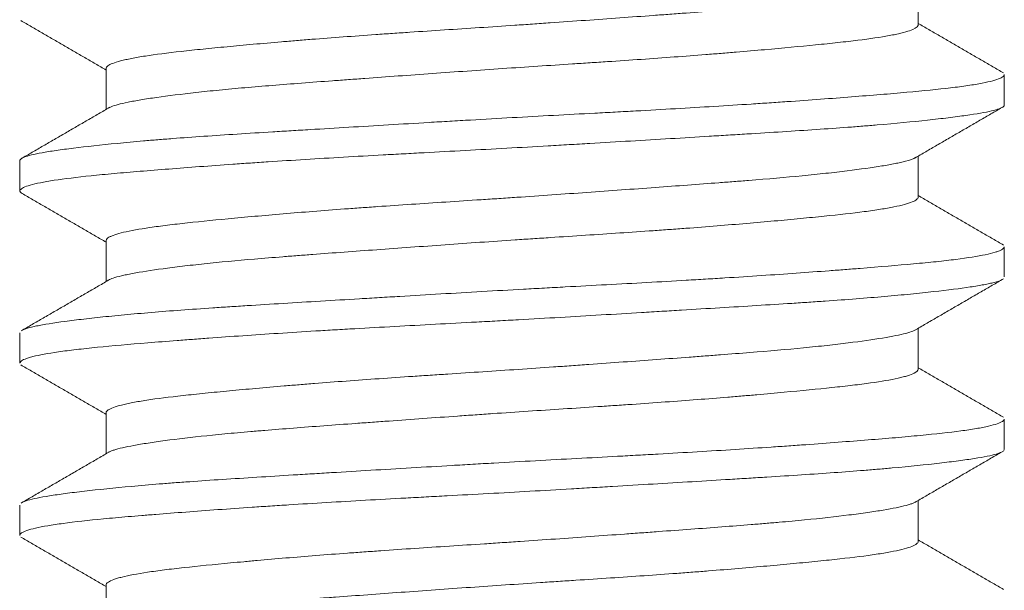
# Model space of a CAD drawing. Header units: millimetres. Extents: x 28 to 2257, y 19 to 785.
# Tile 48 of 55: x 1655.35 to 1659.35, y 383.4 to 385.72. Entities that reach past the tile are written whole.
import ezdxf

# ---------------------------------------------------------------- set-up
doc = ezdxf.new("R2010")
doc.units = ezdxf.units.MM
doc.layers.add('1', color=7, linetype='Continuous', true_color=0xffffff)

msp = doc.modelspace()

# ---------------------------------------------------------------- linework, layer by layer
at = {"layer": '1', "color": 155, "linetype": 'Continuous', "lineweight": 18}
for p, q in [((1659.0032, 385.6961), (1659.0032, 385.8626)), ((1655.7032, 385.5189), (1655.7032, 385.3523)), ((1659.3532, 385.3714), (1659.3532, 385.494)), ((1659.0032, 384.9956), (1659.0032, 385.1626)), ((1655.3532, 385.1436), (1655.3532, 385.0209)), ((1655.7032, 384.8193), (1655.7032, 384.6523)), ((1659.3532, 384.6714), (1659.3532, 384.7934)), ((1655.3532, 384.4438), (1655.3532, 384.3215)), ((1659.0032, 384.2959), (1659.0032, 384.4626)), ((1655.7032, 384.1189), (1655.7032, 383.9523)), ((1659.3532, 383.971), (1659.3532, 384.0937)), ((1659.3532, 383.9707), (1659.3511, 383.9658)), ((1659.0032, 383.5957), (1659.0032, 383.7626)), ((1655.3532, 383.7434), (1655.3532, 383.6212)), ((1655.7032, 383.4193), (1655.7032, 383.2523))]:
    msp.add_line(p, q, dxfattribs=at)
for points, knots in [([(1658.9918, 385.856), (1658.9913, 385.8557), (1658.9909, 385.8555), (1658.9873, 385.8536), (1658.9838, 385.8521), (1658.9716, 385.8474), (1658.9615, 385.8443), (1658.9252, 385.8349), (1658.8931, 385.8286), (1658.843, 385.8205), (1658.8325, 385.8189), (1658.8104, 385.8155), (1658.7989, 385.8139), (1658.7632, 385.8089), (1658.7377, 385.8055), (1658.6562, 385.7955), (1658.5953, 385.7888), (1658.5107, 385.7807), (1658.4934, 385.779), (1658.4579, 385.7758), (1658.4399, 385.7742), (1658.3849, 385.7695), (1658.3471, 385.7664), (1658.2302, 385.757), (1658.1478, 385.7508), (1658.0388, 385.7428), (1658.0167, 385.7411), (1657.9722, 385.7379), (1657.9498, 385.7362), (1657.8823, 385.7313), (1657.8368, 385.728), (1657.6987, 385.718), (1657.6046, 385.7113), (1657.4844, 385.7029), (1657.4602, 385.7012), (1657.4121, 385.6978), (1657.3881, 385.6962), (1657.3161, 385.6913), (1657.2683, 385.6881), (1657.1256, 385.6787), (1657.0311, 385.6726), (1656.9141, 385.6647), (1656.8908, 385.6631), (1656.8448, 385.66), (1656.822, 385.6584), (1656.7543, 385.6536), (1656.6657, 385.6472), (1656.5594, 385.6391), (1656.4975, 385.6341), (1656.4567, 385.6307), (1656.4365, 385.629), (1656.3369, 385.6206), (1656.2632, 385.6139), (1656.1612, 385.6041), (1656.1123, 385.5994), (1656.0668, 385.5947), (1656.0371, 385.5915), (1656.0226, 385.5899), (1655.9526, 385.5821), (1655.9042, 385.5759), (1655.8427, 385.5663), (1655.8147, 385.5615), (1655.7909, 385.5565), (1655.7761, 385.5532), (1655.7691, 385.5515), (1655.737, 385.5431), (1655.7198, 385.5363), (1655.7061, 385.5263), (1655.7036, 385.523), (1655.7032, 385.5194), (1655.7032, 385.5191), (1655.7032, 385.5187)], [0, 0, 0, 0, 0.002422, 0.002422, 0.016836, 0.016836, 0.045664, 0.045664, 0.103321, 0.103321, 0.117735, 0.117735, 0.132149, 0.132149, 0.160978, 0.160978, 0.218635, 0.218635, 0.233049, 0.233049, 0.247463, 0.247463, 0.276292, 0.276292, 0.333948, 0.333948, 0.348363, 0.348363, 0.362777, 0.362777, 0.391605, 0.391605, 0.449262, 0.449262, 0.463676, 0.463676, 0.47809, 0.47809, 0.506919, 0.506919, 0.564576, 0.564576, 0.57899, 0.57899, 0.593404, 0.593404, 0.622232, 0.651061, 0.665475, 0.665475, 0.679889, 0.679889, 0.737546, 0.737546, 0.766375, 0.780789, 0.780789, 0.795203, 0.795203, 0.85286, 0.85286, 0.881688, 0.896102, 0.896102, 0.910517, 0.910517, 0.968173, 0.968173, 0.997002, 0.997002, 1, 1, 1, 1]), ([(1655.714, 385.3586), (1655.7168, 385.3602), (1655.72, 385.3617), (1655.7388, 385.3695), (1655.7619, 385.3756), (1655.8084, 385.385), (1655.8258, 385.3882), (1655.855, 385.3931), (1655.8653, 385.3947), (1655.8867, 385.398), (1655.8979, 385.3996), (1655.9558, 385.4079), (1656.0089, 385.4146), (1656.0985, 385.4245), (1656.1301, 385.4278), (1656.18, 385.4328), (1656.1971, 385.4344), (1656.2319, 385.4376), (1656.2496, 385.4392), (1656.3396, 385.4471), (1656.4163, 385.4532), (1656.5386, 385.4625), (1656.5805, 385.4657), (1656.6453, 385.4705), (1656.6671, 385.4721), (1656.711, 385.4753), (1656.7331, 385.4769), (1656.8444, 385.4851), (1656.9356, 385.4917), (1657.0759, 385.5017), (1657.1232, 385.5051), (1657.2189, 385.5119), (1657.2668, 385.5152), (1657.4098, 385.525), (1657.5047, 385.5312), (1657.6227, 385.5389), (1657.6463, 385.5405), (1657.6933, 385.5436), (1657.7169, 385.5451), (1657.7871, 385.5498), (1657.8331, 385.5529), (1657.9687, 385.5624), (1658.0559, 385.5688), (1658.1608, 385.577), (1658.1816, 385.5786), (1658.2227, 385.582), (1658.2432, 385.5836), (1658.3033, 385.5887), (1658.342, 385.592), (1658.4539, 385.602), (1658.523, 385.6085), (1658.6024, 385.6164), (1658.6179, 385.618), (1658.6482, 385.6211), (1658.6631, 385.6227), (1658.7061, 385.6274), (1658.7328, 385.6305), (1658.8078, 385.6399), (1658.8505, 385.6461), (1658.8948, 385.6542), (1658.9032, 385.6559), (1658.9191, 385.6592), (1658.9265, 385.6609), (1658.9472, 385.6658), (1658.9589, 385.6692), (1658.988, 385.6792), (1658.9993, 385.6859), (1659.0028, 385.6936), (1659.0031, 385.6946), (1659.0032, 385.6956)], [0, 0, 0, 0, 0.014246, 0.014246, 0.071691, 0.071691, 0.100414, 0.100414, 0.114775, 0.114775, 0.129136, 0.129136, 0.186581, 0.186581, 0.215303, 0.215303, 0.229665, 0.229665, 0.244026, 0.244026, 0.301471, 0.301471, 0.330193, 0.330193, 0.344554, 0.344554, 0.358915, 0.358915, 0.41636, 0.41636, 0.445083, 0.445083, 0.473805, 0.473805, 0.53125, 0.53125, 0.545611, 0.545611, 0.559972, 0.559972, 0.588695, 0.588695, 0.64614, 0.64614, 0.660501, 0.660501, 0.674862, 0.674862, 0.703585, 0.703585, 0.761029, 0.761029, 0.775391, 0.775391, 0.789752, 0.789752, 0.818474, 0.818474, 0.875919, 0.875919, 0.89028, 0.89028, 0.904642, 0.904642, 0.933364, 0.933364, 0.990809, 0.990809, 1, 1, 1, 1]), ([(1655.3532, 385.1437), (1655.3531, 385.1456), (1655.3538, 385.1474), (1655.3568, 385.1508), (1655.3588, 385.1524), (1655.3639, 385.1554), (1655.3671, 385.1569), (1655.3858, 385.1644), (1655.4102, 385.1703), (1655.4602, 385.1794), (1655.4792, 385.1825), (1655.5111, 385.1871), (1655.5223, 385.1887), (1655.546, 385.1919), (1655.5584, 385.1935), (1655.6226, 385.2015), (1655.682, 385.208), (1655.7826, 385.2178), (1655.8181, 385.2211), (1655.8743, 385.226), (1655.8935, 385.2276), (1655.9329, 385.2308), (1655.9531, 385.2324), (1656.0556, 385.2402), (1656.1433, 385.2461), (1656.2831, 385.2551), (1656.3311, 385.2581), (1656.4052, 385.2627), (1656.4302, 385.2642), (1656.4811, 385.2673), (1656.5067, 385.2689), (1656.6359, 385.2767), (1656.7419, 385.2831), (1656.9049, 385.2929), (1656.96, 385.2961), (1657.0435, 385.3011), (1657.0716, 385.3028), (1657.128, 385.3061), (1657.1562, 385.3077), (1657.2973, 385.3159), (1657.4097, 385.3222), (1657.5776, 385.3313), (1657.6334, 385.3342), (1657.717, 385.3387), (1657.7449, 385.3402), (1657.8005, 385.3432), (1657.8282, 385.3447), (1657.9652, 385.3523), (1658.0712, 385.3584), (1658.2248, 385.3678), (1658.2752, 385.371), (1658.3493, 385.3758), (1658.3738, 385.3774), (1658.4223, 385.3807), (1658.4462, 385.3824), (1658.5636, 385.3906), (1658.6512, 385.3971), (1658.7732, 385.4067), (1658.8123, 385.4098), (1658.8685, 385.4144), (1658.8869, 385.4159), (1658.9228, 385.419), (1658.9402, 385.4205), (1659.0248, 385.428), (1659.084, 385.434), (1659.1606, 385.4432), (1659.184, 385.4463), (1659.216, 385.451), (1659.2261, 385.4526), (1659.2453, 385.4558), (1659.2544, 385.4575), (1659.2964, 385.4656), (1659.3206, 385.4722), (1659.343, 385.482), (1659.3481, 385.4853), (1659.3522, 385.4901), (1659.353, 385.4917), (1659.3532, 385.4934), (1659.3532, 385.4935), (1659.3532, 385.4935)], [0, 0, 0, 0, 0.016164, 0.016164, 0.029634, 0.029634, 0.043103, 0.043103, 0.096983, 0.096983, 0.123922, 0.123922, 0.137392, 0.137392, 0.150862, 0.150862, 0.204741, 0.204741, 0.231681, 0.231681, 0.245151, 0.245151, 0.258621, 0.258621, 0.3125, 0.3125, 0.33944, 0.33944, 0.352909, 0.352909, 0.366379, 0.366379, 0.420259, 0.420259, 0.447198, 0.447198, 0.460668, 0.460668, 0.474138, 0.474138, 0.528017, 0.528017, 0.554957, 0.554957, 0.568427, 0.568427, 0.581897, 0.581897, 0.635776, 0.635776, 0.662716, 0.662716, 0.676185, 0.676185, 0.689655, 0.689655, 0.743534, 0.743534, 0.770474, 0.770474, 0.783944, 0.783944, 0.797414, 0.797414, 0.851293, 0.851293, 0.878233, 0.878233, 0.891703, 0.891703, 0.905172, 0.905172, 0.959052, 0.959052, 0.985991, 0.985991, 0.999461, 0.999461, 1, 1, 1, 1]), ([(1659.3532, 385.3705), (1659.3531, 385.3685), (1659.3519, 385.3664), (1659.3481, 385.3629), (1659.3458, 385.3614), (1659.3401, 385.3583), (1659.3366, 385.3568), (1659.3244, 385.3523), (1659.314, 385.3493), (1659.2758, 385.3404), (1659.2413, 385.3344), (1659.1866, 385.3265), (1659.1751, 385.325), (1659.1509, 385.3218), (1659.1383, 385.3202), (1659.0989, 385.3153), (1659.0706, 385.3121), (1658.9802, 385.3023), (1658.9121, 385.2958), (1658.8173, 385.2877), (1658.7978, 385.2861), (1658.7579, 385.2829), (1658.7375, 385.2813), (1658.6754, 385.2767), (1658.6326, 385.2737), (1658.5, 385.2646), (1658.4062, 385.2587), (1658.2819, 385.2511), (1658.2567, 385.2495), (1658.2055, 385.2464), (1658.1798, 385.2448), (1658.102, 385.2401), (1658.0494, 385.2369), (1657.8898, 385.2273), (1657.7808, 385.2208), (1657.6412, 385.2125), (1657.6131, 385.2109), (1657.5566, 385.2075), (1657.5284, 385.2059), (1657.4437, 385.201), (1657.3874, 385.1978), (1657.2189, 385.1884), (1657.107, 385.1825), (1656.9679, 385.175), (1656.9401, 385.1735), (1656.8846, 385.1705), (1656.857, 385.169), (1656.775, 385.1645), (1656.7214, 385.1614), (1656.563, 385.1522), (1656.461, 385.1459), (1656.3382, 385.1378), (1656.3138, 385.1362), (1656.2657, 385.1329), (1656.2419, 385.1313), (1656.172, 385.1263), (1656.1271, 385.1231), (1655.9968, 385.1133), (1655.9163, 385.107), (1655.8237, 385.0993), (1655.8055, 385.0978), (1655.7701, 385.0948), (1655.7529, 385.0933), (1655.7029, 385.0887), (1655.6718, 385.0857), (1655.5844, 385.0767), (1655.5344, 385.0706), (1655.4825, 385.0627), (1655.4727, 385.0611), (1655.454, 385.0578), (1655.4453, 385.0562), (1655.421, 385.0513), (1655.4071, 385.048), (1655.3726, 385.0382), (1655.3589, 385.0316), (1655.3525, 385.0219), (1655.3528, 385.0187), (1655.3569, 385.014), (1655.3591, 385.0123), (1655.362, 385.0106)], [0, 0, 0, 0, 0.017169, 0.017169, 0.030255, 0.030255, 0.043342, 0.043342, 0.069514, 0.069514, 0.121859, 0.121859, 0.134946, 0.134946, 0.148032, 0.148032, 0.174204, 0.174204, 0.226549, 0.226549, 0.239636, 0.239636, 0.252722, 0.252722, 0.278894, 0.278894, 0.33124, 0.33124, 0.344326, 0.344326, 0.357412, 0.357412, 0.383585, 0.383585, 0.43593, 0.43593, 0.449016, 0.449016, 0.462102, 0.462102, 0.488275, 0.488275, 0.54062, 0.54062, 0.553706, 0.553706, 0.566792, 0.566792, 0.592965, 0.592965, 0.64531, 0.64531, 0.658396, 0.658396, 0.671482, 0.671482, 0.697655, 0.697655, 0.75, 0.75, 0.763086, 0.763086, 0.776173, 0.776173, 0.802345, 0.802345, 0.85469, 0.85469, 0.867776, 0.867776, 0.880863, 0.880863, 0.907035, 0.907035, 0.95938, 0.95938, 0.985553, 0.985553, 1, 1, 1, 1]), ([(1658.9926, 385.1564), (1658.984, 385.1515), (1658.9703, 385.1466), (1658.9453, 385.1401), (1658.9388, 385.1385), (1658.9247, 385.1353), (1658.9172, 385.1337), (1658.8932, 385.129), (1658.8753, 385.1258), (1658.8161, 385.1161), (1658.7692, 385.1095), (1658.7011, 385.101), (1658.6869, 385.0993), (1658.658, 385.096), (1658.6431, 385.0943), (1658.5974, 385.0893), (1658.5655, 385.086), (1658.4653, 385.0762), (1658.3927, 385.07), (1658.2944, 385.0621), (1658.2744, 385.0606), (1658.234, 385.0574), (1658.2136, 385.0559), (1658.1517, 385.0512), (1658.1096, 385.048), (1657.9804, 385.0384), (1657.8907, 385.0319), (1657.7043, 385.0184), (1657.6101, 385.0117), (1657.4676, 385.0017), (1657.4199, 384.9984), (1657.348, 384.9935), (1657.324, 384.9918), (1657.2758, 384.9886), (1657.2516, 384.987), (1657.1311, 384.9791), (1657.0367, 384.973), (1656.8979, 384.9636), (1656.8292, 384.959), (1656.7617, 384.9542), (1656.7169, 384.9509), (1656.6946, 384.9493), (1656.5847, 384.9411), (1656.5014, 384.9345), (1656.3831, 384.9245), (1656.3256, 384.9195), (1656.2707, 384.9145), (1656.2347, 384.9111), (1656.217, 384.9095), (1656.1309, 384.9013), (1656.0686, 384.8951), (1655.985, 384.8857), (1655.9588, 384.8826), (1655.9097, 384.8763), (1655.8867, 384.8731), (1655.8242, 384.8635), (1655.7906, 384.857), (1655.7518, 384.847), (1655.7408, 384.8436), (1655.7274, 384.8386), (1655.7234, 384.8369), (1655.7165, 384.8335), (1655.7136, 384.8318), (1655.7057, 384.8262), (1655.703, 384.8223), (1655.7032, 384.8185)], [0, 0, 0, 0, 0.04558, 0.04558, 0.059968, 0.059968, 0.074355, 0.074355, 0.103131, 0.103131, 0.160681, 0.160681, 0.175069, 0.175069, 0.189457, 0.189457, 0.218232, 0.218232, 0.275783, 0.275783, 0.29017, 0.29017, 0.304558, 0.304558, 0.333333, 0.333333, 0.390884, 0.390884, 0.448435, 0.448435, 0.47721, 0.47721, 0.491598, 0.491598, 0.505985, 0.505985, 0.563536, 0.563536, 0.592311, 0.606699, 0.606699, 0.621087, 0.621087, 0.678637, 0.678637, 0.707413, 0.7218, 0.7218, 0.736188, 0.736188, 0.793738, 0.793738, 0.822514, 0.822514, 0.851289, 0.851289, 0.90884, 0.90884, 0.937615, 0.937615, 0.952003, 0.952003, 0.96639, 0.96639, 1, 1, 1, 1]), ([(1655.7137, 384.6584), (1655.7184, 384.6612), (1655.7247, 384.6639), (1655.7415, 384.6697), (1655.7525, 384.6727), (1655.7721, 384.6774), (1655.7792, 384.679), (1655.7943, 384.6822), (1655.8023, 384.6838), (1655.8448, 384.6918), (1655.8862, 384.6982), (1655.9592, 384.7081), (1655.9854, 384.7115), (1656.0274, 384.7165), (1656.0419, 384.7182), (1656.0716, 384.7216), (1656.0869, 384.7232), (1656.1648, 384.7315), (1656.2328, 384.7379), (1656.3433, 384.7472), (1656.3816, 384.7503), (1656.4411, 384.755), (1656.4613, 384.7566), (1656.5021, 384.7598), (1656.5227, 384.7613), (1656.6267, 384.7692), (1656.7133, 384.7755), (1656.8481, 384.7853), (1656.8939, 384.7886), (1656.9872, 384.7954), (1657.0341, 384.7987), (1657.1752, 384.8088), (1657.27, 384.8155), (1657.3892, 384.8235), (1657.4131, 384.8251), (1657.461, 384.8283), (1657.485, 384.8299), (1657.557, 384.8346), (1657.6044, 384.8377), (1657.7451, 384.847), (1657.8368, 384.8531), (1657.9487, 384.861), (1657.971, 384.8626), (1658.0152, 384.8659), (1658.0373, 384.8675), (1658.1025, 384.8724), (1658.1448, 384.8757), (1658.2681, 384.8856), (1658.3457, 384.8923), (1658.437, 384.9006), (1658.4549, 384.9022), (1658.4902, 384.9055), (1658.5076, 384.9072), (1658.5584, 384.912), (1658.5905, 384.9152), (1658.6819, 384.9246), (1658.7363, 384.9307), (1658.7959, 384.9385), (1658.8074, 384.9401), (1658.8295, 384.9433), (1658.8401, 384.9449), (1658.8704, 384.9497), (1658.8885, 384.953), (1658.9371, 384.9627), (1658.9617, 384.9694), (1658.9865, 384.9795), (1658.9928, 384.9829), (1659.0009, 384.9894), (1659.0029, 384.9924), (1659.0032, 384.9955)], [0, 0, 0, 0, 0.025276, 0.025276, 0.053998, 0.053998, 0.068359, 0.068359, 0.082721, 0.082721, 0.140165, 0.140165, 0.168888, 0.168888, 0.183249, 0.183249, 0.19761, 0.19761, 0.255055, 0.255055, 0.283778, 0.283778, 0.298139, 0.298139, 0.3125, 0.3125, 0.369945, 0.369945, 0.398667, 0.398667, 0.42739, 0.42739, 0.484835, 0.484835, 0.499196, 0.499196, 0.513557, 0.513557, 0.542279, 0.542279, 0.599724, 0.599724, 0.614085, 0.614085, 0.628447, 0.628447, 0.657169, 0.657169, 0.714614, 0.714614, 0.728975, 0.728975, 0.743336, 0.743336, 0.772059, 0.772059, 0.829504, 0.829504, 0.843865, 0.843865, 0.858226, 0.858226, 0.886949, 0.886949, 0.944393, 0.944393, 0.973116, 0.973116, 1, 1, 1, 1]), ([(1655.3628, 384.4547), (1655.3666, 384.4568), (1655.3715, 384.4588), (1655.3863, 384.4639), (1655.3973, 384.4668), (1655.4175, 384.4713), (1655.4248, 384.4729), (1655.4407, 384.4759), (1655.4493, 384.4774), (1655.4946, 384.4851), (1655.5395, 384.4914), (1655.6195, 384.501), (1655.6482, 384.5042), (1655.6946, 384.5091), (1655.7105, 384.5108), (1655.7436, 384.5141), (1655.7607, 384.5157), (1655.848, 384.5239), (1655.9246, 384.5303), (1656.0492, 384.5395), (1656.0924, 384.5425), (1656.1597, 384.5471), (1656.1825, 384.5486), (1656.229, 384.5516), (1656.2527, 384.5531), (1656.3722, 384.5607), (1656.4718, 384.5668), (1656.6269, 384.5762), (1656.6796, 384.5793), (1656.7602, 384.5842), (1656.7873, 384.5858), (1656.8419, 384.5891), (1656.8696, 384.5907), (1657.0075, 384.599), (1657.1188, 384.6056), (1657.2869, 384.6153), (1657.3431, 384.6185), (1657.4278, 384.6231), (1657.4561, 384.6247), (1657.5128, 384.6278), (1657.5412, 384.6293), (1657.6821, 384.6369), (1657.7924, 384.6427), (1657.9545, 384.6517), (1658.0079, 384.6548), (1658.0871, 384.6594), (1658.1134, 384.661), (1658.1656, 384.6641), (1658.1916, 384.6657), (1658.3194, 384.6737), (1658.4163, 384.6802), (1658.5538, 384.69), (1658.5983, 384.6933), (1658.6631, 384.6981), (1658.6844, 384.6998), (1658.7262, 384.703), (1658.7468, 384.7046), (1658.847, 384.7125), (1658.9195, 384.7185), (1659.017, 384.7275), (1659.0476, 384.7304), (1659.0906, 384.735), (1659.1045, 384.7365), (1659.1312, 384.7396), (1659.1441, 384.7412), (1659.2054, 384.749), (1659.2452, 384.7553), (1659.2915, 384.765), (1659.3047, 384.7683), (1659.3211, 384.7732), (1659.3259, 384.7749), (1659.3345, 384.7782), (1659.3382, 384.7799), (1659.3492, 384.7858), (1659.3531, 384.7899), (1659.3532, 384.7939)], [0, 0, 0, 0, 0.019128, 0.019128, 0.046931, 0.046931, 0.060832, 0.060832, 0.074733, 0.074733, 0.130338, 0.130338, 0.158141, 0.158141, 0.172042, 0.172042, 0.185943, 0.185943, 0.241548, 0.241548, 0.269351, 0.269351, 0.283252, 0.283252, 0.297153, 0.297153, 0.352758, 0.352758, 0.38056, 0.38056, 0.394462, 0.394462, 0.408363, 0.408363, 0.463968, 0.463968, 0.49177, 0.49177, 0.505672, 0.505672, 0.519573, 0.519573, 0.575178, 0.575178, 0.60298, 0.60298, 0.616882, 0.616882, 0.630783, 0.630783, 0.686388, 0.686388, 0.71419, 0.71419, 0.728092, 0.728092, 0.741993, 0.741993, 0.797598, 0.797598, 0.8254, 0.8254, 0.839302, 0.839302, 0.853203, 0.853203, 0.908808, 0.908808, 0.93661, 0.93661, 0.950512, 0.950512, 0.964413, 0.964413, 1, 1, 1, 1]), ([(1659.3437, 384.6603), (1659.3368, 384.6565), (1659.3261, 384.6527), (1659.3058, 384.6474), (1659.2995, 384.6459), (1659.2856, 384.6429), (1659.263, 384.6383), (1659.2355, 384.6338), (1659.1739, 384.6245), (1659.1243, 384.6182), (1659.0512, 384.61), (1659.036, 384.6084), (1659.0046, 384.6051), (1658.9561, 384.6001), (1658.9036, 384.5952), (1658.7935, 384.5855), (1658.7132, 384.5793), (1658.604, 384.5717), (1658.5817, 384.5702), (1658.5363, 384.5671), (1658.4674, 384.5626), (1658.3959, 384.5581), (1658.2497, 384.549), (1658.1479, 384.5429), (1658.015, 384.5349), (1657.9881, 384.5333), (1657.9339, 384.53), (1657.8524, 384.5251), (1657.77, 384.5202), (1657.6043, 384.5103), (1657.4925, 384.5037), (1657.351, 384.4958), (1657.3225, 384.4942), (1657.2657, 384.4911), (1657.1808, 384.4864), (1657.0969, 384.482), (1656.9304, 384.473), (1656.8212, 384.4671), (1656.6871, 384.4594), (1656.6603, 384.4579), (1656.6073, 384.4548), (1656.5286, 384.4501), (1656.4527, 384.4453), (1656.3044, 384.4357), (1656.2103, 384.4292), (1656.0988, 384.4209), (1656.0768, 384.4193), (1656.0336, 384.416), (1656.0124, 384.4144), (1655.9503, 384.4096), (1655.9107, 384.4065), (1655.7974, 384.3973), (1655.729, 384.3914), (1655.6528, 384.3838), (1655.638, 384.3823), (1655.6094, 384.3792), (1655.5683, 384.3746), (1655.5322, 384.37), (1655.4668, 384.3606), (1655.4319, 384.3542), (1655.3996, 384.3459), (1655.3937, 384.3442), (1655.383, 384.3409), (1655.369, 384.3359), (1655.3603, 384.331), (1655.3543, 384.3253), (1655.353, 384.3229), (1655.3532, 384.3205)], [0, 0, 0, 0, 0.03508, 0.03508, 0.048956, 0.048956, 0.062833, 0.090586, 0.090586, 0.146092, 0.146092, 0.159969, 0.159969, 0.173845, 0.201599, 0.201599, 0.257105, 0.257105, 0.270981, 0.270981, 0.284858, 0.312611, 0.312611, 0.368117, 0.368117, 0.381994, 0.381994, 0.39587, 0.423623, 0.423623, 0.47913, 0.47913, 0.493006, 0.493006, 0.506883, 0.534636, 0.534636, 0.590142, 0.590142, 0.604019, 0.604019, 0.617895, 0.645648, 0.645648, 0.701155, 0.701155, 0.715031, 0.715031, 0.728908, 0.728908, 0.756661, 0.756661, 0.812167, 0.812167, 0.826044, 0.826044, 0.83992, 0.867673, 0.867673, 0.923179, 0.923179, 0.937056, 0.937056, 0.950933, 0.978686, 0.978686, 1, 1, 1, 1]), ([(1658.9933, 384.4568), (1658.9929, 384.4566), (1658.9924, 384.4563), (1658.9891, 384.4545), (1658.9858, 384.4529), (1658.9743, 384.4483), (1658.9646, 384.4452), (1658.9295, 384.4359), (1658.8982, 384.4296), (1658.8189, 384.4165), (1658.7721, 384.4099), (1658.6917, 384.3999), (1658.6489, 384.3948), (1658.6022, 384.3898), (1658.5702, 384.3865), (1658.5537, 384.3848), (1658.4695, 384.3766), (1658.397, 384.3704), (1658.2809, 384.3611), (1658.221, 384.3564), (1658.1583, 384.3517), (1658.1158, 384.3485), (1658.0942, 384.3469), (1657.9856, 384.3388), (1657.8962, 384.3323), (1657.7584, 384.3224), (1657.6886, 384.3173), (1657.6174, 384.3122), (1657.5696, 384.3088), (1657.5455, 384.3071), (1657.4257, 384.2987), (1657.3301, 384.2922), (1657.1872, 384.2828), (1657.1158, 384.2781), (1657.0446, 384.2734), (1656.9972, 384.2703), (1656.9736, 384.2687), (1656.8569, 384.2609), (1656.7667, 384.2546), (1656.6358, 384.2449), (1656.5929, 384.2417), (1656.5298, 384.2367), (1656.5089, 384.235), (1656.4677, 384.2316), (1656.4475, 384.23), (1656.3481, 384.2216), (1656.274, 384.2149), (1656.1709, 384.2051), (1656.1379, 384.2019), (1656.0905, 384.1971), (1656.0751, 384.1955), (1656.0451, 384.1924), (1656.0305, 384.1908), (1655.9602, 384.183), (1655.9111, 384.1768), (1655.8484, 384.1672), (1655.8293, 384.164), (1655.8034, 384.1591), (1655.7952, 384.1574), (1655.78, 384.1541), (1655.7729, 384.1524), (1655.7401, 384.1441), (1655.722, 384.1373), (1655.7071, 384.1273), (1655.7042, 384.1239), (1655.7032, 384.1199), (1655.7032, 384.1191), (1655.7032, 384.1184)], [0, 0, 0, 0, 0.002413, 0.002413, 0.016774, 0.016774, 0.045496, 0.045496, 0.102941, 0.102941, 0.160386, 0.160386, 0.189108, 0.20347, 0.20347, 0.217831, 0.217831, 0.275276, 0.275276, 0.303998, 0.318359, 0.318359, 0.332721, 0.332721, 0.390165, 0.390165, 0.418888, 0.433249, 0.433249, 0.44761, 0.44761, 0.505055, 0.505055, 0.533778, 0.548139, 0.548139, 0.5625, 0.5625, 0.619945, 0.619945, 0.648667, 0.648667, 0.663028, 0.663028, 0.67739, 0.67739, 0.734835, 0.734835, 0.763557, 0.763557, 0.777918, 0.777918, 0.792279, 0.792279, 0.849724, 0.849724, 0.878447, 0.878447, 0.892808, 0.892808, 0.907169, 0.907169, 0.964614, 0.964614, 0.993336, 0.993336, 1, 1, 1, 1]), ([(1655.7143, 383.9588), (1655.7154, 383.9594), (1655.7166, 383.96), (1655.7211, 383.9622), (1655.7248, 383.9638), (1655.7333, 383.9669), (1655.7381, 383.9684), (1655.7643, 383.9762), (1655.7931, 383.9824), (1655.848, 383.992), (1655.8682, 383.9952), (1655.9016, 384.0002), (1655.9132, 384.0018), (1655.9373, 384.0052), (1655.9497, 384.0068), (1656.014, 384.0152), (1656.0719, 384.0218), (1656.1685, 384.0317), (1656.2022, 384.0349), (1656.2554, 384.0397), (1656.2736, 384.0413), (1656.3103, 384.0445), (1656.329, 384.046), (1656.4236, 384.0538), (1656.5038, 384.0599), (1656.6305, 384.0694), (1656.6738, 384.0726), (1656.7405, 384.0775), (1656.7629, 384.0791), (1656.808, 384.0824), (1656.8306, 384.084), (1656.9442, 384.0923), (1657.037, 384.099), (1657.1551, 384.1074), (1657.1789, 384.109), (1657.2266, 384.1124), (1657.2506, 384.1141), (1657.3228, 384.119), (1657.3706, 384.1223), (1657.5136, 384.1318), (1657.6079, 384.1379), (1657.7246, 384.1456), (1657.7479, 384.1472), (1657.7943, 384.1503), (1657.8175, 384.1519), (1657.8865, 384.1566), (1657.9315, 384.1598), (1658.0639, 384.1694), (1658.1485, 384.1759), (1658.2497, 384.1842), (1658.2697, 384.1859), (1658.3093, 384.1892), (1658.3289, 384.1909), (1658.3864, 384.196), (1658.4232, 384.1993), (1658.5292, 384.2091), (1658.5941, 384.2154), (1658.6678, 384.2232), (1658.6821, 384.2248), (1658.7101, 384.2279), (1658.7237, 384.2295), (1658.7629, 384.2342), (1658.7871, 384.2373), (1658.8542, 384.2467), (1658.8916, 384.2531), (1658.9288, 384.2614), (1658.9358, 384.263), (1658.9488, 384.2664), (1658.9547, 384.2681), (1658.971, 384.2731), (1658.9798, 384.2765), (1658.9974, 384.2852), (1659.003, 384.2906), (1659.0032, 384.2958)], [0, 0, 0, 0, 0.005744, 0.005744, 0.020106, 0.020106, 0.034467, 0.034467, 0.091912, 0.091912, 0.120634, 0.120634, 0.134995, 0.134995, 0.149357, 0.149357, 0.206801, 0.206801, 0.235524, 0.235524, 0.249885, 0.249885, 0.264246, 0.264246, 0.321691, 0.321691, 0.350414, 0.350414, 0.364775, 0.364775, 0.379136, 0.379136, 0.436581, 0.436581, 0.450942, 0.450942, 0.465303, 0.465303, 0.494026, 0.494026, 0.551471, 0.551471, 0.565832, 0.565832, 0.580193, 0.580193, 0.608915, 0.608915, 0.66636, 0.66636, 0.680722, 0.680722, 0.695083, 0.695083, 0.723805, 0.723805, 0.78125, 0.78125, 0.795611, 0.795611, 0.809972, 0.809972, 0.838695, 0.838695, 0.89614, 0.89614, 0.910501, 0.910501, 0.924862, 0.924862, 0.953585, 0.953585, 1, 1, 1, 1]), ([(1655.3623, 383.7545), (1655.365, 383.7559), (1655.3682, 383.7574), (1655.3759, 383.7604), (1655.3804, 383.7619), (1655.4059, 383.7694), (1655.4354, 383.7754), (1655.493, 383.7846), (1655.5144, 383.7877), (1655.55, 383.7924), (1655.5624, 383.794), (1655.5883, 383.7972), (1655.6019, 383.7989), (1655.6723, 383.807), (1655.7361, 383.8136), (1655.843, 383.8233), (1655.8804, 383.8265), (1655.9395, 383.8313), (1655.9596, 383.8329), (1656.0008, 383.836), (1656.022, 383.8375), (1656.1293, 383.8452), (1656.2203, 383.8511), (1656.3643, 383.8601), (1656.4135, 383.8632), (1656.4893, 383.8678), (1656.5149, 383.8694), (1656.5668, 383.8725), (1656.5931, 383.8741), (1656.7251, 383.8821), (1656.8329, 383.8886), (1656.9977, 383.8984), (1657.0531, 383.9017), (1657.1371, 383.9066), (1657.1652, 383.9083), (1657.2218, 383.9115), (1657.2502, 383.9132), (1657.392, 383.9213), (1657.5044, 383.9273), (1657.6714, 383.9363), (1657.7268, 383.9392), (1657.8094, 383.9437), (1657.8369, 383.9452), (1657.8918, 383.9483), (1657.9192, 383.9498), (1658.0547, 383.9574), (1658.1589, 383.9636), (1658.309, 383.9731), (1658.3581, 383.9764), (1658.43, 383.9813), (1658.4537, 383.9829), (1658.5006, 383.9862), (1658.5239, 383.9878), (1658.6377, 383.9961), (1658.7219, 384.0026), (1658.8382, 384.0119), (1658.8753, 384.0149), (1658.9284, 384.0194), (1658.9457, 384.021), (1658.9794, 384.024), (1658.9958, 384.0255), (1659.0752, 384.0331), (1659.1298, 384.0391), (1659.1991, 384.0484), (1659.2201, 384.0516), (1659.2483, 384.0564), (1659.2572, 384.058), (1659.2738, 384.0612), (1659.2815, 384.0629), (1659.3173, 384.0711), (1659.3362, 384.0777), (1659.3505, 384.0874), (1659.353, 384.0906), (1659.3532, 384.0936)], [0, 0, 0, 0, 0.013679, 0.013679, 0.02758, 0.02758, 0.083185, 0.083185, 0.110988, 0.110988, 0.124889, 0.124889, 0.13879, 0.13879, 0.194395, 0.194395, 0.222198, 0.222198, 0.236099, 0.236099, 0.25, 0.25, 0.305605, 0.305605, 0.333407, 0.333407, 0.347309, 0.347309, 0.36121, 0.36121, 0.416815, 0.416815, 0.444617, 0.444617, 0.458519, 0.458519, 0.47242, 0.47242, 0.528025, 0.528025, 0.555827, 0.555827, 0.569729, 0.569729, 0.58363, 0.58363, 0.639235, 0.639235, 0.667037, 0.667037, 0.680939, 0.680939, 0.69484, 0.69484, 0.750445, 0.750445, 0.778247, 0.778247, 0.792149, 0.792149, 0.80605, 0.80605, 0.861655, 0.861655, 0.889457, 0.889457, 0.903359, 0.903359, 0.91726, 0.91726, 0.972865, 0.972865, 1, 1, 1, 1]), ([(1659.3442, 383.9606), (1659.3441, 383.9605), (1659.3386, 383.9574), (1659.3306, 383.9543), (1659.3002, 383.9454), (1659.2708, 383.9395), (1659.2222, 383.9317), (1659.2119, 383.9302), (1659.1902, 383.927), (1659.156, 383.9223), (1659.1172, 383.9175), (1659.0336, 383.9079), (1658.9698, 383.9013), (1658.8798, 383.8931), (1658.8613, 383.8915), (1658.8233, 383.8882), (1658.804, 383.8866), (1658.7448, 383.8818), (1658.7038, 383.8788), (1658.5764, 383.8697), (1658.4855, 383.8637), (1658.3643, 383.8561), (1658.3396, 383.8546), (1658.2897, 383.8515), (1658.2144, 383.8469), (1658.1372, 383.8422), (1657.9805, 383.8328), (1657.8728, 383.8263), (1657.7341, 383.818), (1657.7061, 383.8164), (1657.65, 383.813), (1657.566, 383.8081), (1657.4818, 383.8032), (1657.3135, 383.7936), (1657.2012, 383.7875), (1657.0607, 383.78), (1657.0325, 383.7785), (1656.9766, 383.7755), (1656.8933, 383.771), (1656.8117, 383.7665), (1656.6509, 383.7574), (1656.5467, 383.7513), (1656.4204, 383.7432), (1656.3953, 383.7416), (1656.3459, 383.7383), (1656.2728, 383.7335), (1656.2031, 383.7286), (1656.0681, 383.7188), (1655.9838, 383.7123), (1655.886, 383.7045), (1655.8668, 383.7029), (1655.8294, 383.6998), (1655.7748, 383.6953), (1655.7249, 383.6908), (1655.6309, 383.6818), (1655.5761, 383.6758), (1655.5179, 383.6679), (1655.5068, 383.6663), (1655.4857, 383.6632), (1655.4558, 383.6584), (1655.4313, 383.6535), (1655.389, 383.6437), (1655.37, 383.6371), (1655.358, 383.6289), (1655.3562, 383.6273), (1655.3538, 383.624), (1655.3532, 383.6224), (1655.3532, 383.6208), (1655.3532, 383.6208)], [0, 0, 0, 0, 0.000666, 0.028419, 0.028419, 0.083925, 0.083925, 0.097802, 0.097802, 0.111679, 0.139432, 0.139432, 0.194938, 0.194938, 0.208814, 0.208814, 0.222691, 0.222691, 0.250444, 0.250444, 0.30595, 0.30595, 0.319827, 0.319827, 0.333703, 0.361456, 0.361456, 0.416963, 0.416963, 0.430839, 0.430839, 0.444716, 0.472469, 0.472469, 0.527975, 0.527975, 0.541852, 0.541852, 0.555728, 0.583481, 0.583481, 0.638988, 0.638988, 0.652864, 0.652864, 0.666741, 0.694494, 0.694494, 0.75, 0.75, 0.763877, 0.763877, 0.777753, 0.805506, 0.805506, 0.861012, 0.861012, 0.874889, 0.874889, 0.888766, 0.916519, 0.916519, 0.972025, 0.972025, 0.985901, 0.985901, 0.999778, 1, 1, 1, 1]), ([(1658.9921, 383.7561), (1658.9896, 383.7547), (1658.9834, 383.7518), (1658.9752, 383.7488), (1658.9657, 383.7457), (1658.9604, 383.7441), (1658.9313, 383.7362), (1658.9001, 383.73), (1658.842, 383.7203), (1658.8101, 383.7154), (1658.7738, 383.7104), (1658.7487, 383.707), (1658.7356, 383.7053), (1658.6683, 383.6969), (1658.6082, 383.6902), (1658.5088, 383.6804), (1658.4568, 383.6756), (1658.4013, 383.6709), (1658.3634, 383.6677), (1658.3442, 383.6662), (1658.2469, 383.6583), (1658.165, 383.6521), (1658.0363, 383.6426), (1657.9924, 383.6394), (1657.925, 383.6344), (1657.9023, 383.6328), (1657.8564, 383.6294), (1657.8334, 383.6278), (1657.7179, 383.6194), (1657.6242, 383.6127), (1657.4816, 383.6026), (1657.4338, 383.5993), (1657.3615, 383.5944), (1657.3372, 383.5927), (1657.2889, 383.5895), (1657.2649, 383.5879), (1657.1451, 383.58), (1657.0507, 383.5739), (1656.9114, 383.5646), (1656.8653, 383.5614), (1656.7967, 383.5566), (1656.7739, 383.555), (1656.729, 383.5518), (1656.7069, 383.5502), (1656.5972, 383.5421), (1656.5136, 383.5355), (1656.3944, 383.5255), (1656.3556, 383.5221), (1656.2991, 383.517), (1656.2806, 383.5154), (1656.2445, 383.512), (1656.2269, 383.5104), (1656.1405, 383.5022), (1656.0777, 383.496), (1656.007, 383.4882), (1655.9932, 383.4866), (1655.9665, 383.4835), (1655.9536, 383.4819), (1655.916, 383.4772), (1655.893, 383.474), (1655.8297, 383.4644), (1655.7952, 383.458), (1655.7618, 383.4496), (1655.7556, 383.448), (1655.7443, 383.4446), (1655.739, 383.4429), (1655.725, 383.4378), (1655.7178, 383.4344), (1655.706, 383.4267), (1655.7029, 383.4224), (1655.7032, 383.4183)], [0, 0, 0, 0, 0.013122, 0.027509, 0.027509, 0.041897, 0.041897, 0.099448, 0.099448, 0.128223, 0.14261, 0.14261, 0.156998, 0.156998, 0.214549, 0.214549, 0.243324, 0.257712, 0.257712, 0.272099, 0.272099, 0.32965, 0.32965, 0.358425, 0.358425, 0.372813, 0.372813, 0.387201, 0.387201, 0.444751, 0.444751, 0.473527, 0.473527, 0.487914, 0.487914, 0.502302, 0.502302, 0.559853, 0.559853, 0.588628, 0.588628, 0.603016, 0.603016, 0.617403, 0.617403, 0.674954, 0.674954, 0.703729, 0.703729, 0.718117, 0.718117, 0.732505, 0.732505, 0.790055, 0.790055, 0.804443, 0.804443, 0.818831, 0.818831, 0.847606, 0.847606, 0.905157, 0.905157, 0.919544, 0.919544, 0.933932, 0.933932, 0.962707, 0.962707, 1, 1, 1, 1]), ([(1655.713, 383.258), (1655.7216, 383.2632), (1655.7357, 383.2682), (1655.7672, 383.2764), (1655.781, 383.2795), (1655.805, 383.2843), (1655.8135, 383.2859), (1655.8315, 383.2891), (1655.8409, 383.2907), (1655.8903, 383.2988), (1655.937, 383.3054), (1656.0175, 383.3154), (1656.0462, 383.3187), (1656.0919, 383.3238), (1656.1076, 383.3254), (1656.1396, 383.3288), (1656.1559, 383.3304), (1656.2393, 383.3385), (1656.3114, 383.3447), (1656.4275, 383.354), (1656.4675, 383.3571), (1656.5295, 383.3618), (1656.5505, 383.3634), (1656.5927, 383.3666), (1656.614, 383.3682), (1656.7215, 383.3761), (1656.8103, 383.3826), (1656.9479, 383.3925), (1656.9946, 383.3959), (1657.0892, 383.4027), (1657.1366, 383.4061), (1657.2788, 383.4161), (1657.3739, 383.4225), (1657.493, 383.4304), (1657.5168, 383.432), (1657.5645, 383.4351), (1657.5884, 383.4367), (1657.6597, 383.4413), (1657.7065, 383.4444), (1657.8452, 383.4537), (1657.9352, 383.46), (1658.0444, 383.468), (1658.066, 383.4697), (1658.1091, 383.4729), (1658.1304, 383.4746), (1658.1935, 383.4796), (1658.2343, 383.4829), (1658.3528, 383.4929), (1658.4268, 383.4995), (1658.5131, 383.5077), (1658.53, 383.5093), (1658.5633, 383.5125), (1658.5795, 383.5141), (1658.6269, 383.5189), (1658.6568, 383.522), (1658.7411, 383.5313), (1658.7904, 383.5375), (1658.8434, 383.5454), (1658.8536, 383.547), (1658.873, 383.5503), (1658.8822, 383.5519), (1658.9083, 383.5568), (1658.9236, 383.5601), (1658.9636, 383.57), (1658.9824, 383.5767), (1658.9957, 383.5851), (1658.9978, 383.5868), (1659.0011, 383.5901), (1659.0022, 383.5918), (1659.003, 383.5942), (1659.0031, 383.5949), (1659.0032, 383.5957)], [0, 0, 0, 0, 0.047248, 0.047248, 0.075917, 0.075917, 0.090252, 0.090252, 0.104587, 0.104587, 0.161927, 0.161927, 0.190596, 0.190596, 0.204931, 0.204931, 0.219266, 0.219266, 0.276606, 0.276606, 0.305275, 0.305275, 0.31961, 0.31961, 0.333945, 0.333945, 0.391284, 0.391284, 0.419954, 0.419954, 0.448624, 0.448624, 0.505963, 0.505963, 0.520298, 0.520298, 0.534633, 0.534633, 0.563303, 0.563303, 0.620642, 0.620642, 0.634977, 0.634977, 0.649312, 0.649312, 0.677982, 0.677982, 0.735321, 0.735321, 0.749656, 0.749656, 0.763991, 0.763991, 0.792661, 0.792661, 0.85, 0.85, 0.864335, 0.864335, 0.87867, 0.87867, 0.907339, 0.907339, 0.964679, 0.964679, 0.979014, 0.979014, 0.993349, 0.993349, 1, 1, 1, 1])]:
    msp.add_open_spline(points, degree=3, knots=knots, dxfattribs=at)
for points in [[(1655.3567, 385.7137), (1655.53, 385.6132), (1655.7032, 385.5126)], [(1659.3501, 385.5009), (1659.1767, 385.6015), (1659.0032, 385.7023)], [(1655.7182, 385.361), (1655.5384, 385.2565), (1655.3584, 385.1521)], [(1658.9893, 385.1545), (1659.1694, 385.2592), (1659.3495, 385.3636)], [(1655.3567, 385.0137), (1655.53, 384.9132), (1655.7032, 384.8126)], [(1659.35, 384.801), (1659.1766, 384.9016), (1659.0032, 385.0023)], [(1655.718, 384.6609), (1655.5382, 384.5564), (1655.3582, 384.4521)], [(1658.9893, 384.4545), (1659.1694, 384.5592), (1659.3495, 384.6636)], [(1655.3567, 384.3137), (1655.53, 384.2132), (1655.7032, 384.1126)], [(1659.3499, 384.101), (1659.1766, 384.2016), (1659.0032, 384.3023)], [(1655.7179, 383.9608), (1655.5381, 383.8563), (1655.3581, 383.752)], [(1658.9893, 383.7545), (1659.1694, 383.8592), (1659.3495, 383.9636)], [(1655.3567, 383.6137), (1655.53, 383.5132), (1655.7032, 383.4126)], [(1659.3498, 383.4011), (1659.1765, 383.5016), (1659.0032, 383.6023)]]:
    msp.add_open_spline(points, degree=2, dxfattribs=at)

doc.saveas('drawing.dxf')
